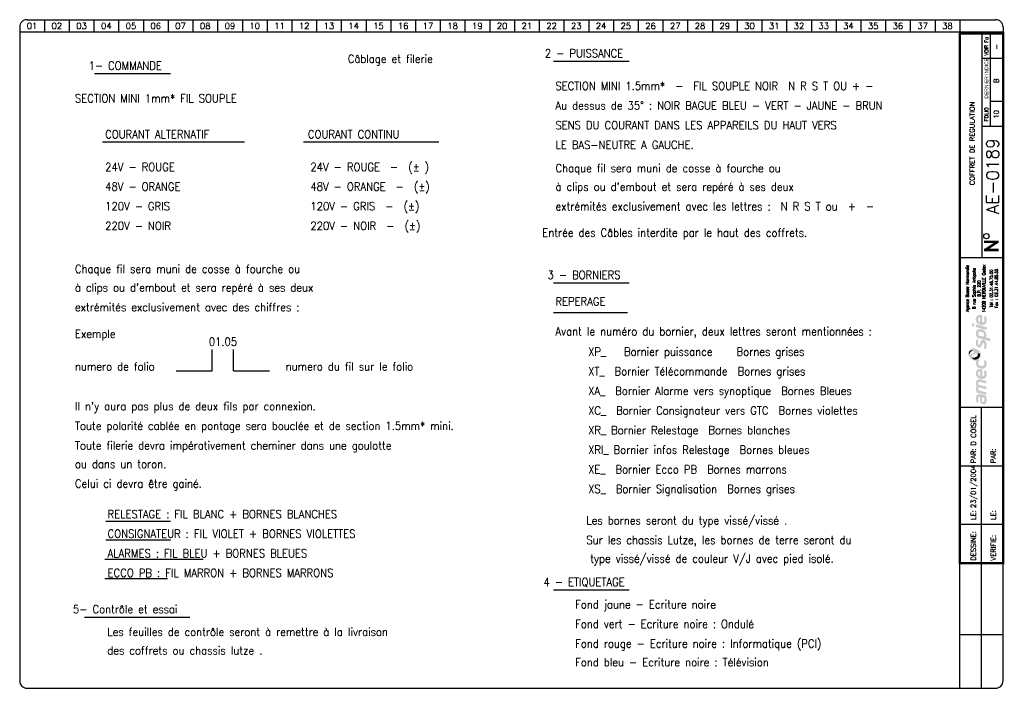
# Model space of a CAD drawing. Header units: millimetres. Extents: x 0 to 398, y 0 to 270.
import ezdxf
from ezdxf.enums import TextEntityAlignment as Align

# ---------------------------------------------------------------- set-up
doc = ezdxf.new("R2010")
doc.units = ezdxf.units.MM
doc.header["$LTSCALE"] = 20
doc.header["$MEASUREMENT"] = 0
for name, color, linetype in [('TEXTE', 3, 'Continuous'), ('TRAIFIN', 1, 'Continuous'), ('TRAIGROS', 2, 'Continuous'), ('TRAIMOY', 4, 'Continuous')]:
    doc.layers.add(name, color=color, linetype=linetype)
doc.styles.add('ROMANS8', font='ROMANS8.shx')
doc.styles.get("Standard").update_dxf_attribs({"font": 'simplex.shx'})
doc.styles.add('TXT', font='txt', dxfattribs={"width": 0.8})

# ---------------------------------------------------------------- blocks, each defined once
blk = doc.blocks.new('FDP-DIV-CHU')
at = {"layer": 'TEXTE', "color": 7, "const_width": 1}
for points in [[(392.75, 180.25), (386.75, 180.25)], [(387.25, 177), (392.25, 180.25)], [(392.75, 177), (386.75, 177)]]:
    blk.add_lwpolyline(points, dxfattribs=at)
at = {"layer": 'TEXTE', "color": 7}
blk.add_circle((387.76, 182.59), 1.08, dxfattribs=at)
at = {"layer": 'TRAIFIN', "color": 7}
for p, q in [((7, 270), (7, 265)), ((17, 270), (17, 265)), ((27, 270), (27, 265)), ((37, 270), (37, 265)), ((47, 270), (47, 265)), ((57, 270), (57, 265)), ((67, 270), (67, 265)), ((77, 270), (77, 265)), ((87, 270), (87, 265)), ((97, 270), (97, 265)), ((107, 270), (107, 265)), ((117, 270), (117, 265)), ((127, 270), (127, 265)), ((137, 270), (137, 265)), ((147, 270), (147, 265)), ((157, 270), (157, 265)), ((167, 270), (167, 265)), ((177, 270), (177, 265)), ((187, 270), (187, 265)), ((197, 270), (197, 265)), ((207, 270), (207, 265)), ((217, 270), (217, 265)), ((227, 270), (227, 265)), ((237, 270), (237, 265)), ((247, 270), (247, 265)), ((257, 270), (257, 265)), ((267, 270), (267, 265)), ((277, 270), (277, 265)), ((287, 270), (287, 265)), ((297, 270), (297, 265)), ((307, 270), (307, 265)), ((317, 270), (317, 265)), ((327, 270), (327, 265)), ((337, 270), (337, 265)), ((347, 270), (347, 265)), ((357, 270), (357, 265)), ((367, 270), (367, 265)), ((377, 270), (377, 265)), ((389.41, 227.04), (389.41, 264.5)), ((389.41, 237.09), (393.96, 237.09))]:
    blk.add_line(p, q, dxfattribs=at)
at = {"layer": 'TRAIGROS', "color": 7}
for p, q in [((-3, 267), (-3, 265)), ((0, 270), (391.5, 270)), ((394.5, 267), (394.5, 265)), ((394.5, 265), (-3, 265)), ((394.5, 265), (-3, 265)), ((-3, 265), (-3, 3)), ((386, 174), (386, 264.5)), ((394.5, 3), (394.5, 265)), ((386, 254.5), (394, 254.5)), ((386, 227.01), (394, 227.01)), ((377, 174), (394.5, 174)), ((377, 113.52), (394.51, 113.52)), ((377, -0.03), (377, 50.52)), ((0, 0), (391.5, 0))]:
    blk.add_line(p, q, dxfattribs=at)
at = {"layer": 'TRAIGROS', "color": 7, "const_width": 1}
blk.add_lwpolyline([(377, 264.5), (377, 50.52), (394.5, 50.52), (394.5, 264.5), (377, 264.5)], dxfattribs=at)
at = {"layer": 'TRAIGROS', "color": 7}
for centre, start, end in [((0, 267), 90, 180), ((391.5, 267), 0, 90), ((0, 3), 180, 270), ((391.5, 3), 270, 0)]:
    blk.add_arc(centre, 3, start, end, dxfattribs=at)
at = {"layer": 'TRAIMOY', "color": 7}
for p, q in [((385.75, -0.01), (385.75, 113.52)), ((377, 89.82), (394.51, 89.82)), ((377, 66.27), (394.51, 66.27)), ((377, 21.75), (394.51, 21.75))]:
    blk.add_line(p, q, dxfattribs=at)
at = {"layer": 'TEXTE', "color": 7}
for s, p in [('01', (2, 267.5)), ('02', (12, 267.5)), ('03', (22, 267.5)), ('04', (32, 267.5)), ('05', (42, 267.5)), ('06', (52, 267.5)), ('07', (62, 267.5)), ('08', (72, 267.5)), ('09', (82, 267.5)), ('10', (92, 267.5)), ('11', (102, 267.5)), ('12', (112, 267.5)), ('13', (122, 267.5)), ('14', (132, 267.5)), ('15', (142, 267.5)), ('16', (152, 267.5)), ('17', (162, 267.5)), ('18', (172, 267.5)), ('19', (182, 267.5)), ('20', (192, 267.5)), ('21', (202, 267.5)), ('22', (212, 267.5)), ('23', (222, 267.5)), ('24', (232, 267.5)), ('25', (242, 267.5)), ('26', (252, 267.5)), ('27', (262, 267.5)), ('28', (272, 267.5)), ('29', (282, 267.5)), ('30', (292, 267.5)), ('31', (302, 267.5)), ('32', (312, 267.5)), ('33', (322, 267.5)), ('34', (332, 267.5)), ('35', (342, 267.5)), ('36', (352, 267.5)), ('37', (362, 267.5)), ('38', (372, 267.5))]:
    blk.add_text(s, height=2.5, dxfattribs=at).set_placement(p, align=Align.MIDDLE)
at = {"layer": 'TEXTE', "color": 7, "width": 0.867769}
blk.add_text('VOIR Fo', height=1.5, rotation=90, dxfattribs=at).set_placement((388.5, 255.5), (388.5, 263), align=Align.FIT)
at = {"layer": 'TEXTE', "color": 7, "style": 'TXT', "width": 0.8}
blk.add_text('DERNIER INDICE', height=1.5, rotation=90, dxfattribs=at).set_placement((388.5, 238.12))
at = {"layer": 'TEXTE', "color": 7}
blk.add_text('FOLIO', height=1.5, rotation=90, dxfattribs=at).set_placement((388.5, 231.76), align=Align.CENTER)
for s, p in [('PAR:', (383.51, 90.82)), ('PAR:', (391.51, 90.82)), ('LE:', (383.51, 67.95)), ('LE:', (391.51, 67.95)), ('DESSINE:', (383.51, 51.52)), ('VERIFIE:', (391.51, 51.52))]:
    blk.add_text(s, height=2, rotation=90, dxfattribs=at).set_placement(p)
at = {"layer": 'TEXTE'}
for tag, p in [('FOLIO_SUIVANT', (392.9, 259.04)), ('INDICE', (392.79, 245.35)), ('FOLIO', (392.79, 231.76))]:
    blk.add_attdef(tag, text='', height=2, rotation=90, dxfattribs=at).set_placement(p, align=Align.CENTER)
blk.add_attdef('INTITULE_DU_PLAN', text='', height=2, rotation=90, dxfattribs=at).set_placement((382, 220), align=Align.MIDDLE)
at = {"layer": 'TEXTE', "color": 4}
blk.add_attdef('NUMERO', text='', height=5, rotation=90, dxfattribs=at).set_placement((392.79, 206.79), align=Align.CENTER)
at = {"layer": 'TEXTE'}
for tag, p in [('DESSINATEUR', (383.53, 97.95)), ('DATE', (383.51, 72.76))]:
    blk.add_attdef(tag, p, '', height=2, rotation=90, dxfattribs=at)
blk = doc.blocks.new('LOGO')
h = blk.add_hatch(color=187)
h.paths.add_polyline_path([(0.27, -25.15), (-0.26, -25.03), (-0.61, -25.01), (-0.96, -25.01), (-1.3, -25.15), (-1.56, -25.39), (-1.76, -25.66), (-1.92, -26.06), (-2.01, -26.61), (-2, -27.13), (-1.95, -27.54), (-1.82, -27.98), (-1.59, -28.49), (-0.78, -28.03), (-0.88, -27.84), (-0.99, -27.58), (-1.06, -27.27), (-1.09, -26.94), (-1.07, -26.65), (-1.03, -26.36), (-0.9, -26.15), (-0.74, -26.05), (-0.59, -26.04), (-0.23, -26.1), (-0.26, -26.47), (-0.29, -26.77), (-0.31, -27.1), (-0.31, -27.41), (-0.26, -27.77), (-0.19, -28.1), (-0.05, -28.44), (0.2, -28.78), (0.48, -28.98), (0.87, -29.11), (1.22, -29.1), (1.58, -29.04), (1.84, -28.87), (2.14, -28.53), (2.3, -28.16), (2.37, -27.71), (2.36, -27.1), (2.28, -26.51), (2.08, -25.89), (1.89, -25.54), (0.84, -25.3)])
h.paths.add_polyline_path([(0.54, -26.31), (1.32, -26.47), (1.41, -26.69), (1.48, -27.01), (1.49, -27.42), (1.48, -27.74), (1.4, -27.9), (1.29, -28.03), (1.14, -28.09), (0.96, -28.1), (0.81, -28.07), (0.69, -27.97), (0.6, -27.85), (0.54, -27.71), (0.5, -27.54), (0.49, -27.3), (0.49, -27.06), (0.5, -26.59)], flags=16)
h.paths.add_polyline_path([(-0.88, -23.47), (-0.97, -23.29), (-1.06, -23.08), (-1.08, -22.86), (-1.05, -22.63), (-0.97, -22.45), (-0.79, -22.36), (-0.5, -22.33), (2.29, -23.01), (2.29, -21.94), (-0.8, -21.24), (-0.96, -21.08), (-1.06, -20.77), (-1.1, -20.45), (-1, -20.2), (-0.87, -20.11), (-0.7, -20.03), (-0.48, -20.05), (2.29, -20.7), (2.29, -19.65), (-0.36, -19.01), (-0.65, -19), (-1.01, -19.01), (-1.3, -19.12), (-1.55, -19.28), (-1.77, -19.54), (-1.9, -19.8), (-1.98, -20), (-2.02, -20.38), (-2.01, -20.76), (-1.91, -21.13), (-1.79, -21.45), (-1.64, -21.71), (-1.75, -21.83), (-1.89, -22.08), (-1.98, -22.36), (-2.01, -22.66), (-2.01, -23), (-1.95, -23.36), (-1.85, -23.71), (-1.69, -24.08), (-1.5, -24.43), (2.29, -25.32), (2.29, -24.26)])
h.paths.add_polyline_path([(-0.19, -14.81), (-0.51, -14.81), (-0.91, -14.88), (-1.19, -15), (-1.42, -15.16), (-1.64, -15.38), (-1.83, -15.67), (-1.95, -15.97), (-2, -16.26), (-2.02, -16.52), (-2.01, -16.84), (-1.96, -17.15), (-1.84, -17.46), (-1.65, -17.81), (-1.41, -18.09), (-1.14, -18.33), (-0.89, -18.51), (-0.59, -18.68), (-0.17, -18.82), (0.24, -18.89), (0.59, -18.91), (0.98, -18.88), (1.37, -18.75), (1.77, -18.51), (2.17, -18.06), (2.33, -17.58), (2.38, -17.11), (2.38, -16.56), (2.33, -16.15), (2.2, -15.79), (2.03, -15.5), (1.82, -15.25), (1.14, -15.68), (1.3, -15.94), (1.42, -16.3), (1.49, -16.68), (1.49, -16.99), (1.43, -17.33), (1.23, -17.63), (0.99, -17.81), (0.79, -17.86), (0.6, -17.84), (0.6, -14.97), (0.23, -14.85)])
h.paths.add_polyline_path([(-0.26, -17.69), (-0.43, -17.64), (-0.58, -17.55), (-0.76, -17.39), (-0.9, -17.24), (-1.01, -17.02), (-1.06, -16.86), (-1.08, -16.63), (-1.06, -16.36), (-0.96, -16.16), (-0.83, -15.98), (-0.62, -15.87), (-0.44, -15.83), (-0.26, -15.83)], flags=16)
h.paths.add_polyline_path([(-0.09, -13.56), (-0.44, -13.4), (-0.74, -13.16), (-0.95, -12.9), (-1.04, -12.61), (-1.08, -12.36), (-1.02, -12.05), (-0.89, -11.83), (-0.73, -11.69), (-0.61, -11.61), (-0.5, -11.55), (-0.88, -10.89), (-1.08, -11.04), (-1.32, -11.18), (-1.51, -11.28), (-1.78, -11.38), (-1.87, -11.55), (-1.97, -11.89), (-2.01, -12.3), (-1.98, -12.76), (-1.82, -13.35), (-1.54, -13.76), (-1.25, -14.08), (-0.85, -14.34), (-0.48, -14.51), (-0.05, -14.65), (0.44, -14.71), (0.94, -14.69), (1.47, -14.5), (1.83, -14.25), (2.09, -13.94), (2.26, -13.6), (2.36, -13.21), (2.39, -12.82), (2.37, -12.43), (2.27, -11.98), (2.07, -11.58), (1.82, -11.23), (1.12, -11.67), (1.29, -11.95), (1.43, -12.27), (1.45, -12.61), (1.43, -12.96), (1.23, -13.36), (0.95, -13.57), (0.61, -13.63), (0.31, -13.63)])
h.paths.add_polyline_path([(1.25, -3.19), (0.94, -3.13), (0.59, -3.14), (0.32, -3.25), (0.1, -3.49), (-0.12, -3.81), (-0.25, -4.17), (-0.38, -4.62), (-0.46, -4.92), (-0.59, -5.03), (-0.74, -5.08), (-0.86, -5.03), (-0.96, -4.94), (-1.06, -4.74), (-1.12, -4.53), (-1.11, -4.23), (-1.07, -3.86), (-1.01, -3.51), (-0.93, -3.23), (-1.72, -2.85), (-1.84, -3.12), (-1.93, -3.4), (-1.97, -3.68), (-2, -3.98), (-2.02, -4.32), (-2, -4.65), (-1.94, -5.01), (-1.8, -5.31), (-1.64, -5.58), (-1.4, -5.84), (-1.11, -6.04), (-0.85, -6.17), (-0.56, -6.2), (-0.24, -6.15), (0.01, -5.99), (0.18, -5.81), (0.32, -5.51), (0.41, -5.18), (0.51, -4.86), (0.57, -4.63), (0.67, -4.45), (0.78, -4.33), (0.97, -4.29), (1.15, -4.35), (1.3, -4.55), (1.41, -4.85), (1.44, -5.24), (1.41, -5.62), (1.33, -5.91), (1.23, -6.15), (1.09, -6.39), (1.78, -6.81), (1.86, -6.74), (1.97, -6.61), (2.14, -6.32), (2.27, -6), (2.36, -5.62), (2.37, -5.24), (2.35, -4.86), (2.3, -4.52), (2.19, -4.21), (2.03, -3.92), (1.85, -3.65), (1.57, -3.35)])
h.paths.add_polyline_path([(1.14, 0.91), (0.82, 1.08), (0.5, 1.2), (0.1, 1.27), (-0.26, 1.3), (-0.73, 1.29), (-1.12, 1.19), (-1.38, 1.04), (-1.61, 0.8), (-1.77, 0.55), (-1.89, 0.33), (-1.98, 0.01), (-2.01, -0.32), (-1.99, -0.65), (-1.95, -1.02), (-1.88, -1.34), (-1.76, -1.63), (-1.63, -1.96), (-1.52, -2.24), (3.84, -3.66), (3.84, -2.51), (1.96, -2.01), (2.11, -1.85), (2.24, -1.56), (2.27, -1.32), (2.29, -1.04), (2.27, -0.75), (2.21, -0.44), (2.07, -0.1), (1.9, 0.2), (1.71, 0.44), (1.43, 0.71)])
h.paths.add_polyline_path([(0.98, -1.77), (-0.92, -1.28), (-0.98, -1.1), (-1.05, -0.84), (-1.07, -0.56), (-1.04, -0.29), (-0.94, -0.06), (-0.77, 0.11), (-0.53, 0.2), (-0.24, 0.22), (0.04, 0.2), (0.35, 0.13), (0.58, 0.05), (0.81, -0.07), (1.02, -0.24), (1.19, -0.46), (1.27, -0.68), (1.28, -0.93), (1.28, -1.16), (1.24, -1.43), (1.15, -1.61)], flags=16)
h.paths.add_polyline_path([(-1.97, 3.22), (-1.97, 2.11), (2.35, 0.95), (2.35, 2.06)])
h.paths.add_polyline_path([(-3.55, 3.65), (-3.55, 2.48), (-2.65, 2.25), (-2.65, 3.43)])
h.paths.add_polyline_path([(-0.19, 6.99), (-0.51, 6.99), (-0.91, 6.92), (-1.19, 6.81), (-1.42, 6.64), (-1.64, 6.43), (-1.83, 6.14), (-1.95, 5.83), (-2, 5.54), (-2.02, 5.28), (-2.01, 4.96), (-1.96, 4.66), (-1.84, 4.34), (-1.65, 4), (-1.41, 3.71), (-1.14, 3.48), (-0.89, 3.29), (-0.59, 3.12), (-0.17, 2.98), (0.24, 2.92), (0.59, 2.89), (0.98, 2.93), (1.37, 3.06), (1.77, 3.29), (2.17, 3.75), (2.33, 4.22), (2.38, 4.7), (2.38, 5.24), (2.33, 5.65), (2.2, 6.02), (2.03, 6.3), (1.82, 6.56), (1.14, 6.13), (1.3, 5.87), (1.42, 5.5), (1.49, 5.12), (1.49, 4.82), (1.43, 4.47), (1.23, 4.17), (0.99, 4), (0.79, 3.94), (0.6, 3.96), (0.6, 6.83), (0.23, 6.96)])
h.paths.add_polyline_path([(-0.26, 4.11), (-0.43, 4.16), (-0.58, 4.26), (-0.76, 4.42), (-0.9, 4.56), (-1.01, 4.78), (-1.06, 4.95), (-1.08, 5.17), (-1.06, 5.44), (-0.96, 5.64), (-0.83, 5.82), (-0.62, 5.93), (-0.44, 5.97), (-0.26, 5.97)], flags=16)
h = blk.add_hatch(color=135)
h.paths.add_polyline_path([(-2.62, -6.48), (-2.99, -6.44), (-3.33, -6.46), (-3.66, -6.54), (-3.9, -6.66), (-4.19, -6.88), (-4.48, -7.12), (-4.72, -7.4), (-4.9, -7.71), (-5.08, -8.08), (-5.15, -8.51), (-5.14, -8.84), (-5.03, -9.22), (-4.88, -9.56), (-4.68, -9.88), (-4.46, -10.22), (-4.19, -10.51), (-3.87, -10.81), (-3.57, -11.02), (-3.23, -11.21), (-2.91, -11.36), (-2.54, -11.44), (-2.16, -11.45), (-1.78, -11.38), (-1.51, -11.28), (-1.32, -11.18), (-1.08, -11.04), (-0.88, -10.89), (-0.73, -10.77), (-0.54, -10.54), (-0.29, -10.22), (-0.06, -9.77), (0.06, -9.2), (0.05, -8.64), (-0.11, -8.22), (-0.36, -7.85), (-0.69, -7.52), (-1.07, -7.21), (-1.43, -6.95), (-1.9, -6.73), (-2.27, -6.57)])
h.paths.add_polyline_path([(-2.94, -7.94), (-2.93, -8.06), (-2.93, -8.18), (-2.98, -8.34), (-3.08, -8.43), (-3.22, -8.54), (-3.43, -8.66), (-3.65, -8.75), (-3.89, -8.84), (-4.16, -8.87), (-4.34, -8.85), (-4.5, -8.82), (-4.67, -8.73), (-4.76, -8.58), (-4.8, -8.43), (-4.79, -8.24), (-4.75, -8.06), (-4.69, -7.92), (-4.59, -7.78), (-4.48, -7.64), (-4.34, -7.51), (-4.19, -7.41), (-4, -7.31), (-3.79, -7.28), (-3.58, -7.31), (-3.42, -7.38), (-3.25, -7.49), (-3.12, -7.62), (-3.02, -7.79)], flags=16)
h.paths.add_polyline_path([(-1.84, -8.57), (-1.32, -8.49), (-1.12, -8.49), (-0.87, -8.49), (-0.65, -8.57), (-0.45, -8.72), (-0.32, -8.9), (-0.26, -9.1), (-0.28, -9.35), (-0.35, -9.63), (-0.51, -9.97), (-0.73, -10.32), (-1.02, -10.58), (-1.39, -10.82), (-1.78, -10.98), (-2.23, -11.04), (-2.55, -11.01), (-2.82, -10.95), (-3.16, -10.77), (-3.4, -10.52), (-3.53, -10.28), (-3.6, -10.02), (-3.6, -9.73), (-3.5, -9.48), (-3.31, -9.23), (-3, -9.04), (-2.68, -8.88), (-2.26, -8.71)], flags=16)
h = blk.add_hatch(color=253)
h.paths.add_polyline_path([(-4, -7.31), (-4.19, -7.41), (-4.34, -7.51), (-4.48, -7.64), (-4.59, -7.78), (-4.69, -7.92), (-4.75, -8.06), (-4.79, -8.24), (-4.8, -8.43), (-4.76, -8.58), (-4.67, -8.73), (-4.5, -8.82), (-4.34, -8.85), (-4.36, -8.64), (-4.33, -8.43), (-4.27, -8.21), (-4.19, -8.05), (-4.09, -7.91), (-3.95, -7.79), (-3.82, -7.69), (-3.65, -7.62), (-3.47, -7.58), (-3.28, -7.58), (-3.12, -7.62), (-3.25, -7.49), (-3.42, -7.38), (-3.58, -7.31), (-3.79, -7.28)])
h.paths.add_polyline_path([(-0.87, -8.49), (-1.12, -8.49), (-1.32, -8.49), (-1.27, -8.65), (-1.22, -8.89), (-1.24, -9.17), (-1.31, -9.4), (-1.45, -9.63), (-1.67, -9.84), (-1.91, -10), (-2.2, -10.15), (-2.48, -10.22), (-2.71, -10.25), (-2.97, -10.24), (-3.22, -10.21), (-3.44, -10.12), (-3.6, -10.02), (-3.53, -10.28), (-3.4, -10.52), (-3.16, -10.77), (-2.82, -10.95), (-2.55, -11.01), (-2.23, -11.04), (-1.78, -10.98), (-1.39, -10.82), (-1.02, -10.58), (-0.73, -10.32), (-0.51, -9.97), (-0.35, -9.63), (-0.28, -9.35), (-0.26, -9.1), (-0.32, -8.9), (-0.45, -8.72), (-0.65, -8.57)])
at = {"color": 7, "style": 'ROMANS8', "width": 0.8}
for s, height, p in [('Agence Basse Normandie', 1.2384, (-4.85, 17.68)), ('8 rue Sophia Antipolis', 1.2384, (-2.12, 17.68)), ('14209 HEROUVILLE Cedex', 1.2384, (1.84, 17.68)), ('B.P. 220', 1.238, (-0.08, 17.68)), ('Tél : 02.31.46.75.00', 1.2384, (4.88, 17.68)), ('Fax : 02.31.44.85.55', 1.2384, (6.91, 17.68))]:
    blk.add_text(s, height=height, rotation=90, dxfattribs=at).set_placement(p, align=Align.CENTER)

msp = doc.modelspace()

# ---------------------------------------------------------------- linework, layer by layer
at = {"layer": 'TEXTE'}
for p, q in [((215.73, 253.28), (246.39, 253.28)), ((30.27, 248.28), (60.93, 248.28)), ((33.53, 220.74), (90.92, 220.74)), ((114.74, 220.74), (169.44, 220.74)), ((215.73, 163.75), (246.39, 163.75)), ((215.73, 151.81), (245.73, 151.81)), ((77.84, 128.19), (77.84, 136.74)), ((86.39, 128.19), (86.39, 136.74)), ((63.26, 128.19), (77.84, 128.19)), ((86.39, 128.19), (100.98, 128.19)), ((34.77, 67.45), (60.98, 67.45)), ((34.77, 59.95), (60.98, 59.95)), ((34.46, 52.11), (74.19, 52.11)), ((34.46, 44.38), (59.74, 44.38)), ((215.73, 39.73), (246.39, 39.73)), ((26.25, 28.7), (68.75, 28.7))]:
    msp.add_line(p, q, dxfattribs=at)

# ---------------------------------------------------------------- block references
msp.add_blockref('LOGO', (388.5, 143.76))
msp.add_blockref('FDP-DIV-CHU', (3, 0), dxfattribs=at).add_auto_attribs({'DATE': '23/01/2004', 'DESSINATEUR': 'D COISEL', 'NUMERO': 'AE-0189', 'INTITULE_DU_PLAN': 'COFFRET DE REGULATION', 'FOLIO': '10', 'FOLIO_SUIVANT': '-', 'INDICE': 'B'})

# ---------------------------------------------------------------- texts
at = {"layer": 'TEXTE', "width": 0.9}
for s, p in [('Câblage et filerie', (149.81, 252.57)), ('2 - PUISSANCE', (228.12, 254.79)), ('1- COMMANDE', (42.66, 249.79)), ('3 - BORNIERS', (228.12, 165.27)), ('4 - ETIQUETAGE', (228.12, 41.25)), ('5- Contrôle et essai', (42.66, 30.27))]:
    msp.add_text(s, height=3.3, dxfattribs=at).set_placement(p, align=Align.CENTER)
for s, p in [('SECTION MINI 1.5mm*  -  FIL SOUPLE NOIR  N R S T OU + - ', (216.55, 241.59)), ('SECTION MINI 1mm* FIL SOUPLE', (22.34, 236.59)), ('Au dessus de 35° : NOIR BAGUE BLEU - VERT - JAUNE - BRUN', (216.55, 233.67)), ('SENS DU COURANT DANS LES APPAREILS DU HAUT VERS ', (216.55, 225.75)), ('COURANT ALTERNATIF', (34.54, 222.07)), ('COURANT CONTINU', (116.5, 222.07)), ('LE BAS-NEUTRE A GAUCHE.', (216.55, 217.83)), ('24V - ROUGE', (34.54, 208.87)), ('24V - ROUGE  -  (%%p )', (117.51, 208.87)), ('Chaque fil sera muni de cosse à fourche ou ', (216.6, 208.39)), ('48V - ORANGE', (34.54, 200.95)), ('48V - ORANGE  -  (%%p)', (117.51, 200.95)), ("à clips ou d'embout et sera repéré à ses deux ", (216.6, 200.89)), ('120V - GRIS', (34.54, 193.03)), ('120V - GRIS  -  (%%p)', (117.51, 193.03)), ('extrémités exclusivement avec les lettres :  N R S T ou  +  -', (216.6, 192.97)), ('220V - NOIR', (34.54, 185.11)), ('220V - NOIR  -  (%%p)', (117.51, 185.11)), ('Entrée des Câbles interdite par le haut des coffrets.', (211.25, 182.35)), ('Chaque fil sera muni de cosse à fourche ou ', (22.34, 167.68)), ("à clips ou d'embout et sera repéré à ses deux ", (22.34, 160.18)), ('extrémités exclusivement avec des chiffres :', (22.34, 152.26)), ('REPERAGE ', (216.55, 154.57)), ('Exemple', (22.34, 141.49)), ('Avant le numéro du bornier, deux lettres seront mentionnées :', (216.55, 142.48)), ('01.05', (76.42, 138.29)), ('XP_   Bornier puissance   Bornes grises', (229.75, 134.28)), ('numero de folio ', (22.34, 128.29)), ('numero du fil sur le folio ', (107.53, 128.29)), ('XT_  Bornier Télécommande  Bornes grises', (229.75, 126.36)), ('XA_  Bornier Alarme vers synoptique  Bornes Bleues', (229.75, 118.44)), ("Il n'y aura pas plus de deux fils par connexion.", (22.34, 112.24)), ('XC_  Bornier Consignateur vers GTC  Bornes violettes', (229.75, 110.52)), ('Toute polarité cablée en pontage sera bouclée et de section 1.5mm* mini.', (22.34, 104.32)), ('XR_ Bornier Relestage  Bornes blanches', (229.75, 102.6)), ('Toute filerie devra impérativement cheminer dans une goulotte ', (22.34, 96.4)), ('XRI_ Bornier infos Relestage  Bornes bleues', (229.75, 94.68)), ('ou dans un toron. ', (22.34, 88.9)), ('XE_  Bornier Ecco PB  Bornes marrons', (229.75, 86.76)), ('Celui ci devra être gainé.', (22.34, 80.98)), ('XS_  Bornier Signalisation  Bornes grises', (229.75, 78.84)), ('RELESTAGE : FIL BLANC + BORNES BLANCHES', (35.54, 68.68)), ('Les bornes seront du type vissé/vissé .', (229.05, 66.13)), ('CONSIGNATEUR : FIL VIOLET + BORNES VIOLETTES', (35.54, 60.76)), ('Sur les chassis Lutze, les bornes de terre seront du ', (229.05, 58.21)), ('ALARMES : FIL BLEU + BORNES BLEUES', (35.54, 52.84)), ('  type vissé/vissé de couleur V/J avec pied isolé.', (226.55, 50.71)), ('ECCO PB : FIL MARRON + BORNES MARRONS', (35.54, 44.92)), ('Fond jaune - Ecriture noire', (224.55, 32.22)), ('Fond vert - Ecriture noire : Ondulé', (224.55, 24.3)), ('Les feuilles de contrôle seront à remettre à la livraison ', (35.43, 21.1)), ('Fond rouge - Ecriture noire : Informatique (PCI)', (224.55, 16.38)), ('des coffrets ou chassis lutze .', (35.43, 13.6)), ('Fond bleu - Ecriture noire : Télévision', (224.55, 8.86))]:
    msp.add_text(s, height=3.3, dxfattribs=at).set_placement(p)

doc.saveas('drawing.dxf')
